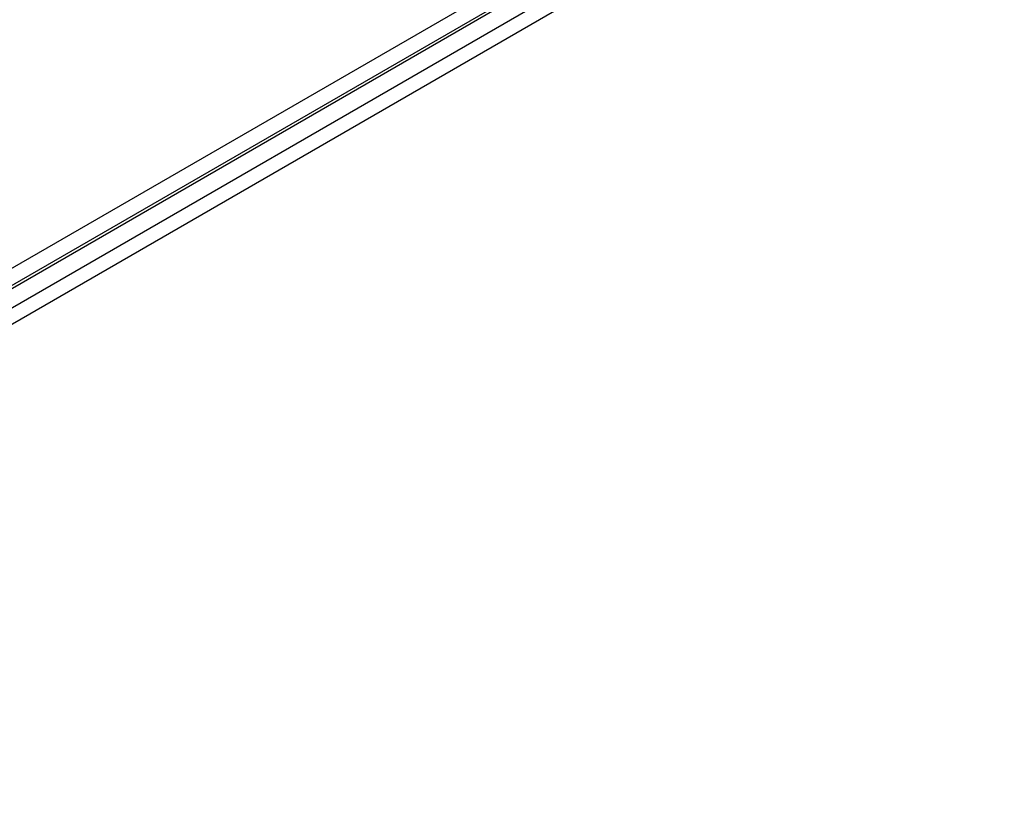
# Model space of a CAD drawing. Header units: millimetres. Extents: x 0 to 200, y 0 to 287.
# Tile 41 of 73: x 180.43 to 186.19, y 94.19 to 98.85. Entities that reach past the tile are written whole.
import ezdxf

# ---------------------------------------------------------------- set-up
doc = ezdxf.new("R2010")
doc.units = ezdxf.units.MM
doc.layers.add('148.257_BW4C_CTM', color=7, linetype='Continuous')
doc.layers.add('Standard', color=7, linetype='Continuous')

# ---------------------------------------------------------------- blocks, each defined once
blk = doc.blocks.new('SE3')
at = {"layer": '148.257_BW4C_CTM', "color": 7, "linetype": 'Continuous'}
for p, q in [((175.1617, 94.3836), (191.4959, 103.8141)), ((175.3597, 94.2672), (191.8884, 103.81)), ((191.6308, 103.7906), (175.2366, 94.3254)), ((191.6578, 103.788), (175.2636, 94.3227)), ((191.9343, 103.7386), (175.4022, 94.1937))]:
    blk.add_line(p, q, dxfattribs=at)

msp = doc.modelspace()

# ---------------------------------------------------------------- block references
at = {"layer": 'Standard'}
msp.add_blockref('SE3', (0, 0), dxfattribs=at)

doc.saveas('drawing.dxf')
